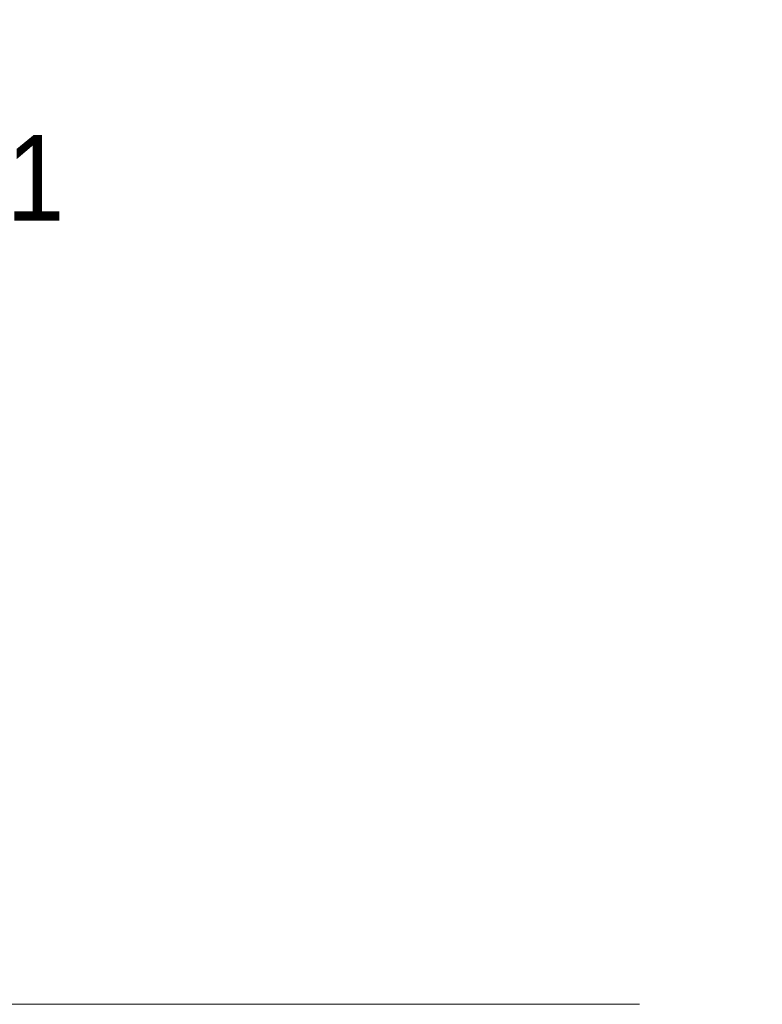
# Paper-space layout '2' of a CAD drawing. Header units: inches. Extents: x 1 to 109, y 1 to 85.
# Tile 3 of 66: x 34.47 to 39.89, y 15.73 to 22.92. Entities that reach past the tile are written whole.
import ezdxf

# ---------------------------------------------------------------- set-up
doc = ezdxf.new("R2010")
doc.units = ezdxf.units.IN
doc.header["$MEASUREMENT"] = 0
doc.styles.add('SLDTEXTSTYLE0', font='GOTHIC.TTF', dxfattribs={"width": 0.913})
doc.dimstyles.new('SLDDIMSTYLE0', dxfattribs={"dimtxt": 0.625, "dimasz": 0.65, "dimexe": 0, "dimexo": 0.0625, "dimgap": 0.15625, "dimtad": 0, "dimtih": 1, "dimtoh": 1, "dimrnd": 1e-09, "dimzin": 12, "dimdsep": 46, "dimtxsty": 'SLDTEXTSTYLE0', "dimsah": 1, "dimcen": 0.09, "dimadec": 0, "dimazin": 3, "dimtfac": 1, "dimtofl": 0, "dimtmove": 0, "dimatfit": 3, "dimfxl": 1, "dimfrac": 2, "dimtolj": 1, "dimtzin": 12, "dimarcsym": 0})

# ---------------------------------------------------------------- blocks, each defined once
blk = doc.blocks.new('_D_34')
at = {"color": 7, "linetype": 'Continuous', "lineweight": 0, "ltscale": 5}
for p, q in [((46.782, 26.7439), (33.2855, 26.7439)), ((33.9105, 26.7439), (33.9105, 22.1941)), ((33.9105, 15.7302), (33.9105, 21.2827)), ((38.9948, 15.7302), (33.2855, 15.7302))]:
    blk.add_line(p, q, dxfattribs=at)
for points in [[(33.9105, 26.7439), (33.8105, 26.0939), (34.0105, 26.0939)], [(33.9105, 15.7302), (34.0105, 16.3802), (33.8105, 16.3802)]]:
    blk.add_solid(points, dxfattribs=at)
at = {"color": 7, "linetype": 'Continuous', "lineweight": 0, "ltscale": 5, "insert": (32.8851, 22.081), "char_height": 0.625, "attachment_point": 1, "style": 'SLDTEXTSTYLE0'}
blk.add_mtext('11.01', dxfattribs=at)

psp = doc.layouts.new('2')

# ---------------------------------------------------------------- dimensions: what is measured, and where the dimension line sits
at = {"color": 7, "linetype": 'Continuous', "lineweight": 0, "ltscale": 5}
dim = psp.add_linear_dim(base=(33.9105, 26.7439), p1=(39.2448, 15.7302), p2=(47.032, 26.7439), angle=90, dimstyle='SLDDIMSTYLE0', dxfattribs=at)
dim.commit()
dim.dimension.update_dxf_attribs({"geometry": '_D_34', "text_midpoint": (33.9105, 21.7384), "dimtype": 160})

doc.saveas('drawing.dxf')
